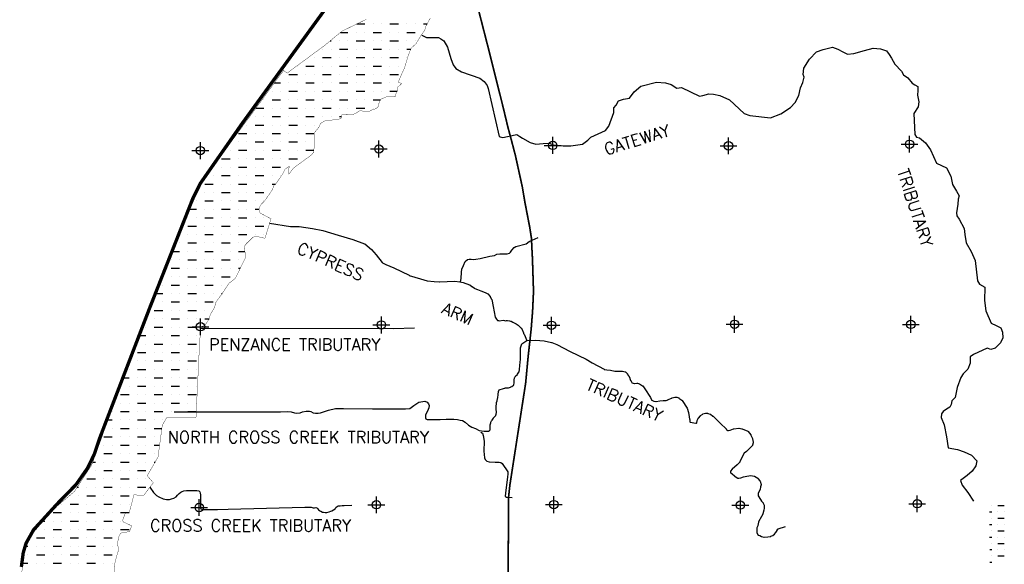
# Model space of a CAD drawing. Extents: x 187305 to 325190, y 770198 to 855880.
# Tile 3 of 7: x 225503 to 254747, y 806216 to 822375. Entities that reach past the tile are written whole.
import ezdxf

# ---------------------------------------------------------------- set-up
doc = ezdxf.new("R2010")
doc.units = 0
doc.header["$LTSCALE"] = 1200
doc.header["$PDMODE"] = 34
doc.header["$PDSIZE"] = 250
doc.linetypes.add('STREAM', pattern=[0])
doc.layers.get('0').update_dxf_attribs({"linetype": 'CONTINUOUS'})
for name, color, linetype in [('HATCH', 3, 'CONTINUOUS'), ('LIMBS', 5, 'STREAM'), ('MAJROADS', 9, 'CONTINUOUS'), ('ROW', 12, 'CONTINUOUS'), ('SEC', 2, 'CONTINUOUS'), ('TEXT', 7, 'CONTINUOUS'), ('WSHEDS', 11, 'CONTINUOUS')]:
    doc.layers.add(name, color=color, linetype=linetype)
doc.styles.get("Standard").update_dxf_attribs({"font": 'ROMANT'})

# ---------------------------------------------------------------- blocks, each defined once
blk = doc.blocks.new('*X')
at = {"color": 0}
for p, q in [((235518, 822250), (235750, 822250)), ((236000, 822250), (236000, 822250)), ((236250, 822250), (236250, 822250)), ((236500, 822250), (236750, 822250)), ((237000, 822250), (237000, 822250)), ((237250, 822250), (237250, 822250)), ((237500, 822250), (237605, 822250)), ((234729, 821750), (234750, 821750)), ((235000, 821750), (235000, 821750)), ((235033, 822000), (235250, 822000)), ((235250, 821750), (235250, 821750)), ((235500, 822000), (235500, 822000)), ((235500, 821750), (235750, 821750)), ((235750, 822000), (235750, 822000)), ((236000, 822000), (236250, 822000)), ((236000, 821750), (236000, 821750)), ((236250, 821750), (236250, 821750)), ((236500, 822000), (236500, 822000)), ((236500, 821750), (236750, 821750)), ((236750, 822000), (236750, 822000)), ((237000, 822000), (237250, 822000)), ((237000, 821750), (237000, 821750)), ((237250, 821750), (237250, 821750)), ((234500, 821500), (234500, 821500)), ((234750, 821500), (234750, 821500)), ((235000, 821500), (235250, 821500)), ((235500, 821500), (235500, 821500)), ((235750, 821500), (235750, 821500)), ((236000, 821500), (236250, 821500)), ((236500, 821500), (236500, 821500)), ((236750, 821500), (236750, 821500)), ((237000, 821500), (237118, 821500)), ((234250, 821250), (234250, 821250)), ((234500, 821250), (234750, 821250)), ((235000, 821250), (235000, 821250)), ((235250, 821250), (235250, 821250)), ((235500, 821250), (235750, 821250)), ((236000, 821250), (236000, 821250)), ((236250, 821250), (236250, 821250)), ((236500, 821250), (236750, 821250)), ((237000, 821250), (237000, 821250)), ((233750, 821000), (233750, 821000)), ((234000, 821000), (234250, 821000)), ((234500, 821000), (234500, 821000)), ((234750, 821000), (234750, 821000)), ((235000, 821000), (235250, 821000)), ((235500, 821000), (235500, 821000)), ((235750, 821000), (235750, 821000)), ((236000, 821000), (236250, 821000)), ((236500, 821000), (236500, 821000)), ((236750, 821000), (236750, 821000)), ((233500, 820750), (233750, 820750)), ((234000, 820750), (234000, 820750)), ((234250, 820750), (234250, 820750)), ((234500, 820750), (234750, 820750)), ((235000, 820750), (235000, 820750)), ((235250, 820750), (235250, 820750)), ((235500, 820750), (235750, 820750)), ((236000, 820750), (236000, 820750)), ((236250, 820750), (236250, 820750)), ((236500, 820750), (236750, 820750)), ((233069, 820500), (233250, 820500)), ((233500, 820500), (233500, 820500)), ((233750, 820500), (233750, 820500)), ((234000, 820500), (234250, 820500)), ((234500, 820500), (234500, 820500)), ((234750, 820500), (234750, 820500)), ((235000, 820500), (235250, 820500)), ((235500, 820500), (235500, 820500)), ((235750, 820500), (235750, 820500)), ((236000, 820500), (236250, 820500)), ((236500, 820500), (236500, 820500)), ((236750, 820500), (236750, 820500)), ((232750, 820000), (232750, 820000)), ((233000, 820250), (233000, 820250)), ((233000, 820000), (233250, 820000)), ((233250, 820250), (233250, 820250)), ((233500, 820250), (233750, 820250)), ((233500, 820000), (233500, 820000)), ((233750, 820000), (233750, 820000)), ((234000, 820250), (234000, 820250)), ((234000, 820000), (234250, 820000)), ((234250, 820250), (234250, 820250)), ((234500, 820250), (234750, 820250)), ((234500, 820000), (234500, 820000)), ((234750, 820000), (234750, 820000)), ((235000, 820250), (235000, 820250)), ((235000, 820000), (235250, 820000)), ((235250, 820250), (235250, 820250)), ((235500, 820250), (235750, 820250)), ((235500, 820000), (235500, 820000)), ((235750, 820000), (235750, 820000)), ((236000, 820250), (236000, 820250)), ((236000, 820000), (236218, 820000)), ((236250, 820250), (236250, 820250)), ((236500, 820250), (236714, 820250)), ((232520, 819750), (232750, 819750)), ((233000, 819750), (233000, 819750)), ((233250, 819750), (233250, 819750)), ((233500, 819750), (233750, 819750)), ((234000, 819750), (234000, 819750)), ((234250, 819750), (234250, 819750)), ((234500, 819750), (234750, 819750)), ((235000, 819750), (235000, 819750)), ((235250, 819750), (235250, 819750)), ((235500, 819750), (235750, 819750)), ((236000, 819750), (236000, 819750)), ((232500, 819500), (232500, 819500)), ((232750, 819500), (232750, 819500)), ((233000, 819500), (233250, 819500)), ((233500, 819500), (233500, 819500)), ((233750, 819500), (233750, 819500)), ((234000, 819500), (234250, 819500)), ((234500, 819500), (234500, 819500)), ((234750, 819500), (234750, 819500)), ((235000, 819500), (235060, 819500)), ((232250, 819250), (232250, 819250)), ((232500, 819250), (232750, 819250)), ((233000, 819250), (233000, 819250)), ((233250, 819250), (233250, 819250)), ((233500, 819250), (233750, 819250)), ((234000, 819250), (234000, 819250)), ((234250, 819250), (234250, 819250)), ((232000, 819000), (232250, 819000)), ((232500, 819000), (232500, 819000)), ((232750, 819000), (232750, 819000)), ((233000, 819000), (233250, 819000)), ((233500, 819000), (233500, 819000)), ((233750, 819000), (233750, 819000)), ((234000, 819000), (234250, 819000)), ((232000, 818750), (232000, 818750)), ((232250, 818750), (232250, 818750)), ((232500, 818750), (232750, 818750)), ((233000, 818750), (233000, 818750)), ((233250, 818750), (233250, 818750)), ((233500, 818750), (233750, 818750)), ((234000, 818750), (234000, 818750)), ((234250, 818750), (234250, 818750)), ((231500, 818250), (231750, 818250)), ((231750, 818500), (231750, 818500)), ((232000, 818500), (232250, 818500)), ((232000, 818250), (232000, 818250)), ((232250, 818250), (232250, 818250)), ((232500, 818500), (232500, 818500)), ((232500, 818250), (232750, 818250)), ((232750, 818500), (232750, 818500)), ((233000, 818500), (233250, 818500)), ((233000, 818250), (233000, 818250)), ((233250, 818250), (233250, 818250)), ((233500, 818500), (233500, 818500)), ((233500, 818250), (233750, 818250)), ((233750, 818500), (233750, 818500)), ((234000, 818500), (234242, 818500)), ((234000, 818250), (234000, 818250)), ((231234, 818000), (231250, 818000)), ((231500, 818000), (231500, 818000)), ((231750, 818000), (231750, 818000)), ((232000, 818000), (232250, 818000)), ((232500, 818000), (232500, 818000)), ((232750, 818000), (232750, 818000)), ((233000, 818000), (233250, 818000)), ((231250, 817750), (231250, 817750)), ((231500, 817750), (231750, 817750)), ((232000, 817750), (232000, 817750)), ((232250, 817750), (232250, 817750)), ((232500, 817750), (232750, 817750)), ((233000, 817750), (233000, 817750)), ((233250, 817750), (233250, 817750)), ((231000, 817500), (231250, 817500)), ((231500, 817500), (231500, 817500)), ((231750, 817500), (231750, 817500)), ((232000, 817500), (232250, 817500)), ((232500, 817500), (232500, 817500)), ((232750, 817500), (232750, 817500)), ((233000, 817500), (233097, 817500)), ((231000, 817250), (231000, 817250)), ((231250, 817250), (231250, 817250)), ((231500, 817250), (231750, 817250)), ((232000, 817250), (232000, 817250)), ((232250, 817250), (232250, 817250)), ((232500, 817250), (232750, 817250)), ((230750, 817000), (230750, 817000)), ((231000, 817000), (231250, 817000)), ((231500, 817000), (231500, 817000)), ((231750, 817000), (231750, 817000)), ((232000, 817000), (232250, 817000)), ((232500, 817000), (232500, 817000)), ((232750, 817000), (232750, 817000)), ((230500, 816500), (230500, 816500)), ((230562, 816750), (230750, 816750)), ((230750, 816500), (230750, 816500)), ((231000, 816750), (231000, 816750)), ((231000, 816500), (231250, 816500)), ((231250, 816750), (231250, 816750)), ((231500, 816750), (231750, 816750)), ((231500, 816500), (231500, 816500)), ((231750, 816500), (231750, 816500)), ((232000, 816750), (232000, 816750)), ((232000, 816500), (232250, 816500)), ((232250, 816750), (232250, 816750)), ((232500, 816750), (232610, 816750)), ((232500, 816500), (232500, 816500)), ((232750, 816500), (232750, 816500)), ((230500, 816250), (230750, 816250)), ((231000, 816250), (231000, 816250)), ((231250, 816250), (231250, 816250)), ((231500, 816250), (231750, 816250)), ((232000, 816250), (232000, 816250)), ((232250, 816250), (232250, 816250)), ((232500, 816250), (232750, 816250)), ((230500, 816000), (230500, 816000)), ((230750, 816000), (230750, 816000)), ((231000, 816000), (231250, 816000)), ((231500, 816000), (231500, 816000)), ((231750, 816000), (231750, 816000)), ((232000, 816000), (232250, 816000)), ((232500, 816000), (232500, 816000)), ((232750, 816000), (232750, 816000)), ((230250, 815750), (230250, 815750)), ((230500, 815750), (230750, 815750)), ((231000, 815750), (231000, 815750)), ((231250, 815750), (231250, 815750)), ((231500, 815750), (231750, 815750)), ((232000, 815750), (232000, 815750)), ((232250, 815750), (232250, 815750)), ((230058, 815500), (230250, 815500)), ((230500, 815500), (230500, 815500)), ((230750, 815500), (230750, 815500)), ((231000, 815500), (231250, 815500)), ((231500, 815500), (231500, 815500)), ((231750, 815500), (231750, 815500)), ((232000, 815500), (232191, 815500)), ((230000, 815250), (230000, 815250)), ((230250, 815250), (230250, 815250)), ((230500, 815250), (230750, 815250)), ((231000, 815250), (231000, 815250)), ((231250, 815250), (231250, 815250)), ((231500, 815250), (231750, 815250)), ((232000, 815250), (232000, 815250)), ((230000, 815000), (230250, 815000)), ((230000, 814750), (230000, 814750)), ((230250, 814750), (230250, 814750)), ((230500, 815000), (230500, 815000)), ((230500, 814750), (230750, 814750)), ((230750, 815000), (230750, 815000)), ((231000, 815000), (231250, 815000)), ((231000, 814750), (231000, 814750)), ((231250, 814750), (231250, 814750)), ((231500, 815000), (231500, 815000)), ((231500, 814750), (231750, 814750)), ((231750, 815000), (231750, 815000)), ((232000, 815000), (232054, 815000)), ((229750, 814500), (229750, 814500)), ((230000, 814500), (230250, 814500)), ((230500, 814500), (230500, 814500)), ((230750, 814500), (230750, 814500)), ((231000, 814500), (231250, 814500)), ((231500, 814500), (231500, 814500)), ((229565, 814250), (229750, 814250)), ((230000, 814250), (230000, 814250)), ((230250, 814250), (230250, 814250)), ((230500, 814250), (230750, 814250)), ((231000, 814250), (231000, 814250)), ((231250, 814250), (231250, 814250)), ((231500, 814250), (231516, 814250)), ((229500, 814000), (229500, 814000)), ((229750, 814000), (229750, 814000)), ((230000, 814000), (230250, 814000)), ((230500, 814000), (230500, 814000)), ((230750, 814000), (230750, 814000)), ((231000, 814000), (231250, 814000)), ((229500, 813750), (229750, 813750)), ((230000, 813750), (230000, 813750)), ((230250, 813750), (230250, 813750)), ((230500, 813750), (230750, 813750)), ((231000, 813750), (231000, 813750)), ((229500, 813500), (229500, 813500)), ((229750, 813500), (229750, 813500)), ((230000, 813500), (230250, 813500)), ((230500, 813500), (230500, 813500)), ((230750, 813500), (230750, 813500)), ((231000, 813500), (231129, 813500)), ((229076, 813000), (229250, 813000)), ((229250, 813250), (229250, 813250)), ((229500, 813250), (229750, 813250)), ((229500, 813000), (229500, 813000)), ((229750, 813000), (229750, 813000)), ((230000, 813250), (230000, 813250)), ((230000, 813000), (230250, 813000)), ((230250, 813250), (230250, 813250)), ((230500, 813250), (230750, 813250)), ((230500, 813000), (230500, 813000)), ((230750, 813000), (230750, 813000)), ((229000, 812750), (229000, 812750)), ((229250, 812750), (229250, 812750)), ((229500, 812750), (229750, 812750)), ((230000, 812750), (230000, 812750)), ((230250, 812750), (230250, 812750)), ((230500, 812750), (230750, 812750)), ((229000, 812500), (229250, 812500)), ((229500, 812500), (229500, 812500)), ((229750, 812500), (229750, 812500)), ((230000, 812500), (230250, 812500)), ((230500, 812500), (230500, 812500)), ((230750, 812500), (230750, 812500)), ((229000, 812250), (229000, 812250)), ((229250, 812250), (229250, 812250)), ((229500, 812250), (229750, 812250)), ((230000, 812250), (230000, 812250)), ((230250, 812250), (230250, 812250)), ((230500, 812250), (230750, 812250)), ((228750, 812000), (228750, 812000)), ((229000, 812000), (229250, 812000)), ((229500, 812000), (229500, 812000)), ((229750, 812000), (229750, 812000)), ((230000, 812000), (230250, 812000)), ((230500, 812000), (230500, 812000)), ((230750, 812000), (230750, 812000)), ((228592, 811750), (228750, 811750)), ((229000, 811750), (229000, 811750)), ((229250, 811750), (229250, 811750)), ((229500, 811750), (229750, 811750)), ((230000, 811750), (230000, 811750)), ((230250, 811750), (230250, 811750)), ((230500, 811750), (230750, 811750)), ((228500, 811250), (228750, 811250)), ((228750, 811500), (228750, 811500)), ((229000, 811500), (229250, 811500)), ((229000, 811250), (229000, 811250)), ((229250, 811250), (229250, 811250)), ((229500, 811500), (229500, 811500)), ((229500, 811250), (229750, 811250)), ((229750, 811500), (229750, 811500)), ((230000, 811500), (230250, 811500)), ((230000, 811250), (230000, 811250)), ((230250, 811250), (230250, 811250)), ((230500, 811500), (230500, 811500)), ((230500, 811250), (230750, 811250)), ((230750, 811500), (230750, 811500)), ((228500, 811000), (228500, 811000)), ((228750, 811000), (228750, 811000)), ((229000, 811000), (229250, 811000)), ((229500, 811000), (229500, 811000)), ((229750, 811000), (229750, 811000)), ((230000, 811000), (230250, 811000)), ((230500, 811000), (230500, 811000)), ((230750, 811000), (230750, 811000)), ((228250, 810750), (228250, 810750)), ((228500, 810750), (228750, 810750)), ((229000, 810750), (229000, 810750)), ((229250, 810750), (229250, 810750)), ((229500, 810750), (229750, 810750)), ((230000, 810750), (230000, 810750)), ((230250, 810750), (230250, 810750)), ((230500, 810750), (230747, 810750)), ((228124, 810500), (228250, 810500)), ((228500, 810500), (228500, 810500)), ((228750, 810500), (228750, 810500)), ((229000, 810500), (229250, 810500)), ((229500, 810500), (229500, 810500)), ((229750, 810500), (229750, 810500)), ((228250, 810250), (228250, 810250)), ((228500, 810250), (228750, 810250)), ((229000, 810250), (229000, 810250)), ((229250, 810250), (229250, 810250)), ((229500, 810250), (229726, 810250)), ((228000, 810000), (228250, 810000)), ((228000, 809750), (228000, 809750)), ((228250, 809750), (228250, 809750)), ((228500, 810000), (228500, 810000)), ((228500, 809750), (228750, 809750)), ((228750, 810000), (228750, 810000)), ((229000, 810000), (229250, 810000)), ((229000, 809750), (229000, 809750)), ((229250, 809750), (229250, 809750)), ((229500, 810000), (229500, 810000)), ((229500, 809750), (229659, 809750)), ((228000, 809500), (228250, 809500)), ((228500, 809500), (228500, 809500)), ((228750, 809500), (228750, 809500)), ((229000, 809500), (229250, 809500)), ((229500, 809500), (229500, 809500)), ((227673, 809250), (227750, 809250)), ((228000, 809250), (228000, 809250)), ((228250, 809250), (228250, 809250)), ((228500, 809250), (228750, 809250)), ((229000, 809250), (229000, 809250)), ((229250, 809250), (229250, 809250)), ((229500, 809250), (229526, 809250)), ((227750, 809000), (227750, 809000)), ((228000, 809000), (228250, 809000)), ((228500, 809000), (228500, 809000)), ((228750, 809000), (228750, 809000)), ((229000, 809000), (229250, 809000)), ((227500, 808750), (227750, 808750)), ((228000, 808750), (228000, 808750)), ((228250, 808750), (228250, 808750)), ((228500, 808750), (228750, 808750)), ((229000, 808750), (229000, 808750)), ((229250, 808750), (229250, 808750)), ((227209, 808500), (227250, 808500)), ((227500, 808500), (227500, 808500)), ((227750, 808500), (227750, 808500)), ((228000, 808500), (228250, 808500)), ((228500, 808500), (228500, 808500)), ((228750, 808500), (228750, 808500)), ((229000, 808500), (229250, 808500)), ((226750, 808000), (226750, 808000)), ((227000, 808250), (227000, 808250)), ((227000, 808000), (227250, 808000)), ((227250, 808250), (227250, 808250)), ((227500, 808250), (227750, 808250)), ((227500, 808000), (227500, 808000)), ((227750, 808000), (227750, 808000)), ((228000, 808250), (228000, 808250)), ((228000, 808000), (228250, 808000)), ((228250, 808250), (228250, 808250)), ((228500, 808250), (228750, 808250)), ((228500, 808000), (228500, 808000)), ((228750, 808000), (228750, 808000)), ((226500, 807750), (226750, 807750)), ((227000, 807750), (227000, 807750)), ((227250, 807750), (227250, 807750)), ((227500, 807750), (227750, 807750)), ((228000, 807750), (228000, 807750)), ((228250, 807750), (228250, 807750)), ((228500, 807750), (228750, 807750)), ((226208, 807500), (226250, 807500)), ((226500, 807500), (226500, 807500)), ((226750, 807500), (226750, 807500)), ((227000, 807500), (227250, 807500)), ((227500, 807500), (227500, 807500)), ((227750, 807500), (227750, 807500)), ((228000, 807500), (228250, 807500)), ((228500, 807500), (228500, 807500)), ((226000, 807250), (226000, 807250)), ((226250, 807250), (226250, 807250)), ((226500, 807250), (226750, 807250)), ((227000, 807250), (227000, 807250)), ((227250, 807250), (227250, 807250)), ((227500, 807250), (227750, 807250)), ((228000, 807250), (228000, 807250)), ((228250, 807250), (228250, 807250)), ((228500, 807250), (228750, 807250)), ((226000, 807000), (226250, 807000)), ((226500, 807000), (226500, 807000)), ((226750, 807000), (226750, 807000)), ((227000, 807000), (227250, 807000)), ((227500, 807000), (227500, 807000)), ((227750, 807000), (227750, 807000)), ((228000, 807000), (228250, 807000)), ((225690, 806750), (225750, 806750)), ((226000, 806750), (226000, 806750)), ((226250, 806750), (226250, 806750)), ((226500, 806750), (226750, 806750)), ((227000, 806750), (227000, 806750)), ((227250, 806750), (227250, 806750)), ((227500, 806750), (227750, 806750)), ((228000, 806750), (228000, 806750)), ((228250, 806750), (228250, 806750)), ((225596, 806250), (225750, 806250)), ((225750, 806500), (225750, 806500)), ((226000, 806500), (226250, 806500)), ((226000, 806250), (226000, 806250)), ((226250, 806250), (226250, 806250)), ((226500, 806500), (226500, 806500)), ((226500, 806250), (226750, 806250)), ((226750, 806500), (226750, 806500)), ((227000, 806500), (227250, 806500)), ((227000, 806250), (227000, 806250)), ((227250, 806250), (227250, 806250)), ((227500, 806500), (227500, 806500)), ((227500, 806250), (227750, 806250)), ((227750, 806500), (227750, 806500)), ((228000, 806500), (228250, 806500)), ((228000, 806250), (228000, 806250)), ((228250, 806250), (228250, 806250)), ((220750, 797000), (220750, 797000)), ((221000, 797000), (221250, 797000)), ((220667, 796750), (220750, 796750)), ((221000, 796750), (221000, 796750)), ((221250, 796750), (221250, 796750)), ((220750, 796500), (220750, 796500)), ((221000, 796500), (221250, 796500)), ((220669, 796250), (220750, 796250)), ((221000, 796250), (221000, 796250)), ((221250, 796250), (221250, 796250)), ((220670, 795750), (220750, 795750)), ((220750, 796000), (220750, 796000)), ((221000, 796000), (221250, 796000)), ((221000, 795750), (221000, 795750)), ((221250, 795750), (221250, 795750)), ((220750, 795500), (220750, 795500)), ((221000, 795500), (221250, 795500)), ((220672, 795250), (220750, 795250)), ((221000, 795250), (221000, 795250)), ((221250, 795250), (221250, 795250)), ((220750, 795000), (220750, 795000)), ((221000, 795000), (221250, 795000)), ((220674, 794750), (220750, 794750))]:
    blk.add_line(p, q, dxfattribs=at)
blk = doc.blocks.new('GSDTRUNK')
at = {"layer": 'LIMBS', "color": 0}
blk.add_lwpolyline([(-78440, 62404), (-78302, 62341), (-78022, 62341), (-77950, 62336), (-77877, 62299), (-77786, 62239), (-77678, 62053), (-77582, 61718), (-77510, 61522), (-77432, 61414), (-77265, 61320), (-76718, 61134), (-76587, 61029), (-76503, 60914), (-76474, 60826), (-76143, 59404), (-76115, 59390), (-76042, 59374), (-75675, 59453), (-75625, 59456), (-75534, 59398), (-75454, 59348), (-75224, 59220), (-75059, 59173), (-74836, 59191), (-74654, 59197), (-74544, 59148), (-74245, 59123), (-74017, 59123), (-73810, 59156), (-73672, 59176), (-73515, 59292), (-73428, 59383), (-73318, 59425), (-72991, 59582), (-72889, 59711), (-72739, 60112), (-72745, 60250), (-72676, 60334), (-72603, 60459), (-72449, 60504), (-72278, 60540), (-72134, 60726), (-71935, 60895), (-71473, 61012), (-71205, 60991), (-71040, 60945), (-70868, 60832), (-70729, 60855), (-70194, 60596), (-70097, 60617), (-69922, 60662), (-69781, 60651), (-69597, 60620), (-69307, 60487), (-68870, 60085), (-68702, 60025), (-68091, 59955), (-67778, 60070), (-67497, 60259), (-67353, 60413), (-67241, 60617), (-67199, 60843), (-67125, 61003), (-67091, 61162), (-67121, 61241), (-67097, 61427), (-66926, 61692), (-66720, 61909), (-66528, 61985), (-66244, 62048), (-66088, 61993), (-65937, 61916), (-65804, 61840), (-65615, 61867), (-65298, 61951), (-65042, 62021), (-64822, 62000), (-64644, 61940), (-64564, 61836), (-64491, 61723), (-64395, 61548), (-64200, 61336), (-64137, 61231), (-64004, 61136), (-63878, 60983), (-63802, 60937), (-63714, 60888), (-63708, 60767), (-63726, 60629), (-63679, 60433), (-63705, 60283), (-63829, 60087), (-63805, 59463), (-63753, 59379), (-63661, 59358), (-63486, 59207), (-63333, 59000), (-63155, 58605), (-62859, 58466), (-62733, 58218), (-62681, 57973), (-62564, 57782), (-62488, 57638), (-62513, 57539), (-62527, 57390), (-62568, 57131), (-62550, 57041), (-62488, 56942), (-62338, 56673), (-62317, 56494), (-62272, 56249), (-62128, 55992), (-62005, 55719), (-61939, 55120), (-61880, 55023), (-61722, 54933), (-61736, 54538), (-61694, 54222), (-61534, 53863), (-61384, 53794), (-61251, 53726), (-61195, 53593), (-61188, 53429), (-61261, 53282), (-61415, 53119), (-61541, 53080), (-61652, 53119), (-62059, 52930), (-62156, 52860), (-62161, 52677), (-62230, 52496), (-62363, 52354), (-62436, 52244), (-62541, 51948), (-62604, 51655), (-62703, 51556), (-62722, 51451), (-62758, 51364), (-62856, 51312), (-62957, 51241), (-63005, 51174), (-63023, 51066), (-62929, 50848), (-62860, 50484), (-62811, 50158), (-62538, 50116), (-62331, 50043), (-62114, 49945), (-61960, 49780), (-61989, 49623), (-62093, 49472), (-62251, 49345), (-62447, 49194), (-62394, 49053), (-62231, 48840), (-62062, 48581)], dxfattribs=at)
blk = doc.blocks.new('TEMP')
at = {"layer": 'TEXT', "color": 0, "xscale": 0.75, "yscale": 0.75, "zscale": 0.75}
blk.add_blockref('*X', (-211712, -624610), dxfattribs=at)
blk.add_blockref('*X', (-211712, -624610), dxfattribs=at)

msp = doc.modelspace()

# ---------------------------------------------------------------- linework, layer by layer
at = {"layer": 'LIMBS', "color": 0}
for p, q in [((240636, 815791), (240905, 815917)), ((240119, 815538), (240190, 815614)), ((240190, 815614), (240241, 815648)), ((240241, 815648), (240543, 815728)), ((240543, 815728), (240636, 815791)), ((239177, 815291), (239467, 815358)), ((239467, 815358), (239602, 815383)), ((239602, 815383), (239673, 815421)), ((239673, 815421), (239761, 815433)), ((239761, 815433), (239850, 815433)), ((239850, 815433), (239980, 815429)), ((239980, 815429), (240051, 815446)), ((240051, 815446), (240085, 815480)), ((240085, 815480), (240119, 815538)), ((238631, 814971), (238681, 815085)), ((238681, 815085), (238736, 815198)), ((238736, 815198), (238799, 815257)), ((238799, 815257), (238854, 815270)), ((238854, 815270), (238908, 815270)), ((238908, 815270), (238984, 815257)), ((238984, 815257), (239055, 815274)), ((239055, 815274), (239177, 815291)), ((238618, 814698), (238622, 814887)), ((238622, 814887), (238631, 814971)), ((238599, 814597), (238618, 814698))]:
    msp.add_line(p, q, dxfattribs=at)
for points in [[(232921, 816343), (233547, 816237, 0.046485), (233552, 816236), (233800, 816240, -0.043344), (233804, 816240), (234201, 816177, -0.004908), (234201, 816177), (234507, 816123, -0.029445), (234509, 816122), (234966, 815984, -0.002505), (234966, 815984), (235394, 815850, -0.006198), (235395, 815849), (235748, 815729, -0.094358), (235756, 815725), (235948, 815561, -0.033959), (235951, 815558), (236092, 815400, -0.016588), (236093, 815399), (236270, 815173, 0.099515), (236278, 815166), (236377, 815110, 0.027999), (236380, 815109), (236617, 815009, -0.013463), (236618, 815009), (237066, 814791, 0.037389), (237069, 814790), (237403, 814685, 0.009599), (237404, 814685), (237604, 814631, 0.036281), (237607, 814630), (237814, 814606, 0.022919), (237817, 814605), (237966, 814601, 0.013823), (237968, 814601), (238424, 814614, -0.027671), (238426, 814614), (238575, 814601, -0.030573), (238578, 814601), (238675, 814581, -0.043806), (238679, 814579), (238864, 814505, -0.037822), (238868, 814504), (238937, 814463, -0.025831), (238939, 814462), (239016, 814405, 0.0482), (239020, 814403), (239096, 814367, 0.03318), (239099, 814365), (239202, 814333, -0.020229), (239203, 814332), (239274, 814303), (239344, 814274, -0.024843), (239346, 814273), (239404, 814242, -0.087961), (239411, 814237), (239478, 814162, -0.066661), (239481, 814157), (239520, 814079, -0.065677), (239523, 814073), (239564, 813870, -0.00098), (239564, 813870), (239628, 813545), (239664, 813490), (239695, 813450, 0.021293), (239752, 813445), (239867, 813455, 0.126377), (239991, 813450), (240050, 813440, 0.089934), (240103, 813426), (240153, 813402, -0.077954), (240186, 813381), (240251, 813354, -0.100479), (240308, 813309), (240355, 813266, -0.090521), (240398, 813223), (240427, 813178, 0.002958), (240448, 813135), (240465, 813080, 0.206073), (240484, 813047), (240563, 812857), (240819, 812865, -0.024045), (240822, 812865), (241079, 812849, -0.044055), (241083, 812848), (241303, 812794, -0.024341), (241305, 812794), (241458, 812740, -0.037761), (241461, 812739), (241854, 812530, 0.011716), (241855, 812529), (242324, 812307, -0.025466), (242326, 812306), (242505, 812198, 0.010918), (242506, 812197), (242863, 812002, 0.097685), (242872, 811999), (242942, 811991, -0.012), (242944, 811991), (243047, 811975, -0.012593), (243049, 811974), (243184, 811946, 0.052303), (243189, 811945), (243317, 811945), (243398, 811945, -0.053566), (243404, 811945), (243491, 811926, -0.143814), (243503, 811919), (243538, 811884, -0.04271), (243541, 811880), (243589, 811812, -0.037772), (243591, 811809), (243627, 811737, -0.040212), (243629, 811733), (243648, 811670, 0.052424), (243650, 811665), (243682, 811609, 0.191159), (243696, 811598), (243749, 811581, 0.111656), (243760, 811580), (243837, 811591, -0.111656), (243848, 811590), (243907, 811572, -0.061052), (243912, 811569), (244002, 811515, -0.099126), (244009, 811508), (244073, 811420, -0.014988), (244074, 811419), (244236, 811165, -0.037674), (244238, 811162), (244267, 811096, 0.173955), (244279, 811084), (244334, 811056, 0.099597), (244343, 811054), (244399, 811050, 0.052164), (244404, 811050), (244519, 811067, -0.004386), (244519, 811067), (244618, 811079, -0.031099), (244621, 811079), (244700, 811079, 0.085967), (244708, 811081), (244762, 811100, 0.018802), (244764, 811101), (244875, 811150, -0.02755), (244878, 811151), (244965, 811179, -0.077166), (244973, 811180), (245013, 811180, -0.116434), (245024, 811178), (245076, 811152, -0.043242), (245080, 811150), (245171, 811082, -0.088914), (245177, 811076), (245324, 810851, -0.062197), (245327, 810845), (245371, 810716, -0.044641), (245372, 810712), (245389, 810605, -0.00428), (245389, 810604), (245401, 810514, -0.033895), (245402, 810510), (245402, 810461, 0.353277), (245421, 810436), (245589, 810400, 0.446078), (245619, 810422), (245624, 810470, -0.078497), (245626, 810478), (245656, 810546, -0.077258), (245660, 810553), (245723, 810624, -0.050205), (245727, 810627), (245789, 810673, -0.084607), (245796, 810677), (245868, 810700, -0.092335), (245877, 810701), (245936, 810697, -0.077271), (245943, 810695), (246012, 810669, -0.057352), (246018, 810666), (246093, 810614, -0.04637), (246097, 810611), (246334, 810374, 0.016644), (246335, 810373), (246467, 810258, -0.066087), (246471, 810253), (246499, 810210, 0.121454), (246508, 810202), (246540, 810185, 0.202149), (246559, 810183), (246603, 810197, 0.011765), (246604, 810197), (246706, 810234, -0.059537), (246712, 810235), (246861, 810251, -0.07201), (246868, 810251), (246954, 810235, -0.051233), (246959, 810234), (247127, 810166, -0.127377), (247137, 810158), (247219, 810056, -0.06183), (247223, 810051), (247270, 809947, -0.062405), (247272, 809942), (247292, 809837, -0.119202), (247291, 809825), (247269, 809752, -0.109228), (247264, 809743), (247201, 809672, -0.024304), (247199, 809671), (247088, 809567, -0.023532), (247086, 809566), (247020, 809515, 0.121985), (247013, 809506), (246990, 809457, -0.004079), (246990, 809457), (246936, 809344, 0.009649), (246935, 809343), (246896, 809252, -0.100913), (246890, 809243), (246814, 809172, -0.011868), (246813, 809171), (246665, 809043, 0.058668), (246661, 809039), (246616, 808976, 0.251153), (246612, 808953), (246618, 808939, 0.151468), (246627, 808927), (246661, 808903, -0.028987), (246663, 808901), (246737, 808836, 0.016401), (246739, 808835), (246808, 808781, 0.141272), (246821, 808776), (246853, 808772, 0.056065), (246858, 808772), (246920, 808780, 0.061712), (246926, 808782), (246997, 808809, -0.031489), (247000, 808810), (247098, 808835, -0.034575), (247101, 808835), (247214, 808847, -0.066445), (247220, 808847), (247317, 808832, -0.095732), (247326, 808828), (247423, 808770, -0.09077), (247430, 808764), (247487, 808692, -0.092712), (247492, 808684), (247522, 808586, -0.151489), (247522, 808571), (247503, 808513, 0.036587), (247503, 808510), (247491, 808435, -0.065499), (247489, 808429), (247441, 808321, 0.069192), (247439, 808315), (247433, 808267, 0.152553), (247435, 808252), (247452, 808219, 0.027336), (247453, 808216), (247536, 808088, 0.032334), (247538, 808086), (247581, 808035, -0.066505), (247584, 808029), (247610, 807974, -0.096969), (247612, 807964), (247616, 807888, -0.045659), (247616, 807883), (247608, 807824, -0.03029), (247608, 807821), (247579, 807712, -0.069625), (247577, 807706), (247537, 807638, 0.01207), (247536, 807637), (247450, 807472, 0.073497), (247448, 807466), (247428, 807363, -0.055663), (247426, 807357), (247400, 807297, 0.10347), (247398, 807287), (247398, 807148, 0.138795), (247402, 807135), (247427, 807094, 0.157368), (247439, 807084), (247481, 807066, -0.009404), (247482, 807066), (247534, 807042, 0.053486), (247539, 807040), (247609, 807025, 0.073995), (247616, 807024), (247721, 807032, 0.016283), (247722, 807032), (247806, 807044, 0.067732), (247813, 807046), (247874, 807073, 0.068436), (247880, 807076), (247921, 807110, 0.068693), (247925, 807115), (247952, 807154, 0.005681), (247953, 807154), (247986, 807204, -0.008062), (247986, 807205), (248024, 807258, -0.137266), (248035, 807266), (248086, 807288, -0.02737), (248088, 807289), (248184, 807318, 0.001861), (248184, 807318), (248251, 807339)], [(230087, 810742), (233254, 810739), (233467, 810745), (233568, 810739), (233663, 810709), (233728, 810703), (233829, 810709), (233906, 810742), (234013, 810760), (234107, 810763), (234155, 810745), (234223, 810715), (234291, 810703), (234365, 810703), (234442, 810715), (234555, 810751), (234676, 810792), (234883, 810834), (235123, 810834), (235986, 810825), (236403, 810825), (236963, 810825), (237087, 810841), (237205, 810930), (237359, 811026), (237540, 811053), (237609, 811026), (237645, 810978), (237665, 810928), (237655, 810855), (237617, 810764), (237556, 810646), (237552, 810562), (237566, 810531), (237602, 810514), (237691, 810514), (237994, 810516), (238172, 810519), (238309, 810521), (238398, 810526), (238502, 810514), (238584, 810495), (238653, 810478), (238730, 810430), (238831, 810348), (238933, 810281), (239038, 810242), (239149, 810189), (239301, 810167), (239426, 810165), (239459, 810182), (239479, 810208), (239481, 810235), (239476, 810256), (239477, 810285), (239477, 810285, -0.089195), (239476, 810338), (239481, 810367, -0.03098), (239485, 810385), (239493, 810414, -0.035114), (239500, 810433), (239517, 810471, -0.049996), (239532, 810497), (239571, 810550, -0.01736), (239577, 810558), (239641, 810636, 0.15016), (239653, 810663), (239660, 810734, 0.049308), (239660, 810744), (239653, 810808, -0.03855), (239653, 810831), (239657, 810909, -0.007149), (239657, 810913), (239663, 810982, -0.051852), (239669, 811012), (239686, 811070, 0.022989), (239687, 811075), (239704, 811162, 0.014787), (239705, 811165), (239716, 811246, 0.01874), (239717, 811250), (239723, 811343), (239740, 811390), (239870, 811432, -0.009027), (239875, 811434), (239910, 811444, -0.048404), (239939, 811449), (239968, 811451, 0.003122), (239969, 811451), (240010, 811456, 0.037908), (240017, 811457), (240079, 811473, 0.057262), (240090, 811477), (240126, 811496, 0.026858), (240131, 811498), (240160, 811518, 0.214616), (240182, 811552), (240188, 811595, 0.036398), (240188, 811602), (240188, 811657, -0.03459), (240189, 811678), (240194, 811712, -0.045893), (240200, 811739), (240202, 811745, -0.090777), (240228, 811793), (240233, 811799, -0.034114), (240246, 811814), (240286, 811851, 0.060925), (240293, 811860), (240327, 811912, 0.100179), (240334, 811931), (240345, 811997, 0.018898), (240346, 812001), (240357, 812115, 0.006516), (240357, 812116), (240363, 812211), (240373, 812297), (240381, 812520), (240373, 812638), (240419, 812754), (240563, 812857)]]:
    msp.add_lwpolyline(points, format="xyb", dxfattribs=at)
for points in [[(230874, 813218), (236604, 813217), (237234, 813229)], [(239203, 810134), (239248, 810104), (239270, 810035), (239295, 809874), (239293, 809571), (239307, 809373), (239325, 809325), (239377, 809278), (239451, 809258), (239630, 809251), (239744, 809246), (239791, 809236), (239831, 809204), (240002, 808958), (240005, 808891), (239995, 808812), (239935, 808330), (239920, 808239), (239930, 808224), (239965, 808204), (240129, 808194)], [(229365, 808500), (229476, 808342), (229564, 808260), (229634, 808215), (229764, 808156), (229868, 808142), (229951, 808139), (230017, 808156), (230085, 808179), (230151, 808222), (230194, 808264), (230243, 808321), (230286, 808354), (230328, 808380), (230378, 808394), (230453, 808403), (230769, 808408), (230826, 808392), (230857, 808366), (230868, 808330), (230871, 808276), (230875, 808231), (230875, 807932), (230875, 807884), (230885, 807861), (230913, 807849), (230942, 807842), (230993, 807840), (231175, 807840), (231383, 807844), (231692, 807849), (233971, 807913), (234158, 807908), (234217, 807889), (234259, 807896), (234301, 807901), (234327, 807887), (234353, 807870), (234379, 807835), (234403, 807811), (234415, 807799), (234448, 807788), (234497, 807766), (234530, 807759), (234578, 807757), (234622, 807757), (234698, 807771), (234740, 807790), (234778, 807802), (234828, 807837), (234875, 807861), (234889, 807901), (234941, 807941), (234974, 807953), (235019, 807955), (235080, 807960), (235141, 807960), (235370, 807969)]]:
    msp.add_lwpolyline(points, dxfattribs=at)
at = {"layer": 'MAJROADS', "color": 0, "const_width": 50}
for points in [[(237479, 829096), (239478, 821311), (239845, 819845), (240004, 819185), (240112, 818783), (240227, 818342), (240432, 817410), (240505, 816976), (240653, 816209), (240702, 815893), (240717, 815577), (240732, 815297), (240764, 814313), (240736, 813720), (240695, 813201), (240602, 812354), (240530, 811589), (240062, 808568), (240024, 808219), (240021, 807737)], [(240021, 807737), (240008, 805417), (240073, 792256), (240077, 792050), (240195, 785452), (240202, 783450), (240208, 783043), (240209, 782743), (240239, 782413), (240311, 781982), (240481, 781285), (240919, 779500)]]:
    msp.add_lwpolyline(points, dxfattribs=at)
at = {"layer": 'MAJROADS', "color": 0}
msp.add_lwpolyline([(234531, 822625), (232111, 819298), (230866, 817514), (230758, 817325), (230639, 817054), (230440, 816535), (230315, 816208), (229363, 813820), (228621, 811957), (227887, 809980), (227718, 809482), (227616, 809251), (227520, 809072), (227179, 808584), (226632, 808024), (225916, 807240), (225690, 806836), (225608, 806555), (225553, 806138)], dxfattribs=at)
at = {"layer": 'ROW', "color": 0, "linetype": 'CONTINUOUS', "const_width": 10}
for points in [[(228313, 805990), (228330, 806250), (228379, 806445), (228424, 806588), (228439, 806662), (228430, 806725), (228404, 806816), (228408, 806858), (228460, 807073), (228493, 807125), (228544, 807157), (228620, 807168), (228762, 807181), (228829, 807357), (228585, 807472), (228567, 807503), (228569, 807546), (228646, 807744), (228756, 807744), (228897, 808279), (229180, 808255), (229472, 808636), (229291, 808843), (229612, 809399), (229738, 810340), (229869, 810568), (230739, 810568), (230833, 812507), (230878, 813264), (230998, 813300), (231124, 813483), (231166, 813628), (231294, 813843), (231324, 813980), (231566, 814320), (231714, 814550), (231909, 814701), (232195, 815287), (232204, 815435), (232166, 815623), (232211, 815703), (232431, 815922), (232530, 815950), (232787, 815888), (232968, 816467), (232646, 816637), (232609, 816745), (232653, 816871), (232788, 817013), (233009, 817330), (233055, 817461), (233138, 817538), (233323, 817813), (233388, 817944), (233503, 818022), (233497, 817794), (233629, 817967), (234167, 818362), (234240, 818453), (234254, 818748), (234249, 819014), (234405, 819204), (234432, 819295), (234577, 819379), (234957, 819415), (235054, 819451), (235067, 819557), (235383, 819558), (235474, 819593), (235598, 819671), (235887, 819654), (235935, 819688), (236071, 819729), (236156, 819797), (236179, 819921), (236226, 820015), (236447, 820109), (236652, 820089), (236656, 820132), (236714, 820246), (236732, 820375), (236847, 820478), (236746, 820527), (236940, 820966), (237047, 821321), (237132, 821535), (237274, 821662), (237430, 821918), (237532, 822057), (237561, 822167), (237700, 822429)], [(235799, 822387), (235073, 822034), (234562, 821612), (233448, 820792), (233341, 820869), (233031, 820448), (232620, 819886), (232195, 819309), (231854, 818844), (231598, 818482), (231192, 817945), (230869, 817470)], [(230870, 817473), (230499, 816601), (230193, 815838), (229949, 815227), (229684, 814554), (229431, 813905), (229144, 813183), (228881, 812476), (228622, 811831), (228440, 811334), (228249, 810871), (228126, 810505), (227918, 809914), (227636, 809149), (227130, 808379), (226580, 807910), (226260, 807560), (225930, 807180), (225690, 806750), (225600, 806290), (225540, 805730)]]:
    msp.add_lwpolyline(points, dxfattribs=at)
at = {"layer": 'SEC', "color": 0}
for p in [(241334, 818645), (246554, 818633), (251933, 818680), (230869, 818492), (236172, 818539), (236245, 813319), (241297, 813308), (246735, 813337), (251971, 813334), (230874, 813264), (230836, 807902), (236098, 807982), (241368, 807987), (246907, 807974), (252160, 808012)]:
    msp.add_point(p, dxfattribs=at)
at = {"layer": 'WSHEDS', "color": 0, "const_width": 100}
msp.add_lwpolyline([(225553, 806138), (225608, 806555), (225690, 806836), (225916, 807240), (226632, 808024), (227179, 808584), (227520, 809072), (227718, 809482), (227887, 809980), (229363, 813820), (230639, 817054), (230866, 817514), (232111, 819298), (234531, 822625), (234891, 823277), (234956, 823524), (234995, 823791), (234972, 825094), (234829, 829064), (234671, 838243)], dxfattribs=at)

# ---------------------------------------------------------------- block references
at = {"layer": 'HATCH', "color": 0}
msp.add_blockref('*X', (0, 0), dxfattribs=at)
msp.add_blockref('*X', (0, 0), dxfattribs=at)
at = {"layer": 'LIMBS', "color": 0}
msp.add_blockref('GSDTRUNK', (315890, 759510), dxfattribs=at)
at = {"layer": 'TEXT', "color": 0}
msp.add_blockref('TEMP', (300521, 834823), dxfattribs=at)

# ---------------------------------------------------------------- texts
at = {"layer": 'LIMBS', "color": 0}
for s, rotation, p in [('GATEWAY', 17, (242925, 818352)), ('TRIBUTARY', 288, (251555, 817887)), ('CYPRESS', 336, (233705, 815465)), ('ARM', 336, (238004, 813680)), ('TRIBUTARY', 336, (242288, 811414))]:
    msp.add_text(s, height=350, rotation=rotation, dxfattribs=at).set_placement(p)
for s, p in [('PENZANCE TRIBUTARY', (231128, 812563)), ('NORTH CROSS CREEK TRIBUTARY', (229902, 809815)), ('CROSS CREEK TRIBUTARY', (229374, 807192))]:
    msp.add_text(s, height=350, dxfattribs=at).set_placement(p)

doc.saveas('drawing.dxf')
